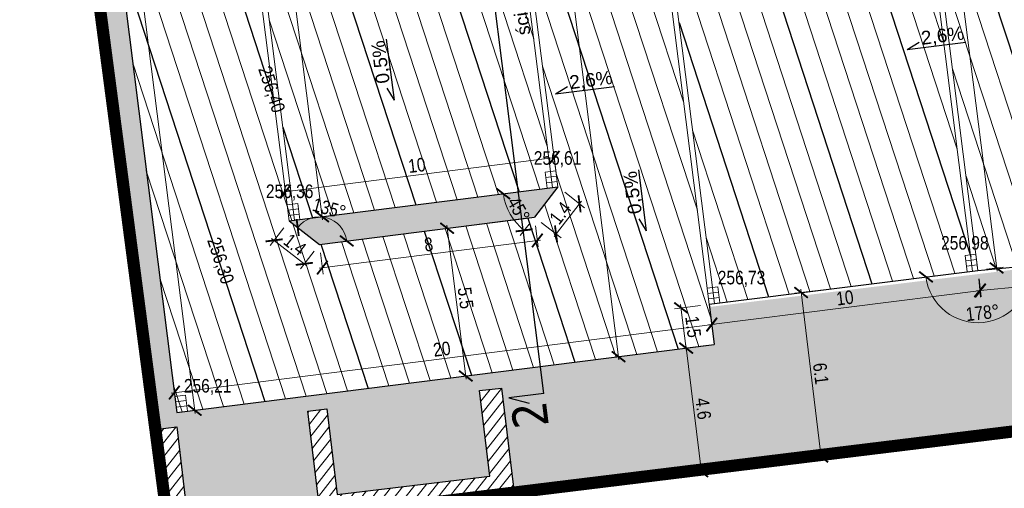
# Model space of a CAD drawing. Header units: metres. Extents: x 6555783 to 6555956, y 5574102 to 5574197.
# Tile 2 of 6: x 6555784 to 6555821, y 5574127 to 5574144. Entities that reach past the tile are written whole.
import ezdxf

# ---------------------------------------------------------------- set-up
doc = ezdxf.new("R2010")
doc.units = ezdxf.units.M
doc.header["$PDMODE"] = 35
doc.header["$PDSIZE"] = 0.5
doc.linetypes.add('HIDDEN', pattern=[9.525, 6.35, -3.175])
for name, color, linetype, lineweight in [('__krawężniki', 152, 'Continuous', 30), ('__MGB_mury oporowe', 7, 'Continuous', 30), ('__ogrodzenie', 7, 'FENCELINE1', 30), ('__przekroje', 140, 'Continuous', 30), ('__spadki', 7, 'Continuous', 30), ('__szraf zieleń', 3, 'Continuous', 20), ('__warstwice', 1, 'Continuous', 5), ('__warstwice opis', 7, 'Continuous', 5), ('__wpusty', 5, 'Continuous', 5), ('__wymiary', 7, 'Continuous', 5), ('__ściek', 5, 'Continuous', 5)]:
    doc.layers.add(name, color=color, linetype=linetype, lineweight=lineweight)
doc.layers.add('__zakres inw.', color=7, linetype='Continuous', lineweight=0, true_color=0xf62c8b)
doc.styles.add('arial narrow', font='ARIALN.TTF', dxfattribs={"height": 0.5})
doc.styles.add('maciek', font='tahoma.ttf', dxfattribs={"height": 1})
doc.styles.get("Standard").update_dxf_attribs({"font": 'arial.ttf'})
doc.linetypes.add('FENCELINE1', pattern='A,6.35,-2.54,[133,ltypeshp.shx,S=2.54,R=0,X=-2.54,Y=0],-2.54,25.4', length=36.83)
doc.dimstyles.new('maciek_AN', dxfattribs={"dimtxt": 0.7, "dimasz": 0.45, "dimexe": 0.24, "dimexo": 0.32, "dimgap": 0.1, "dimtad": 1, "dimrnd": 0.05, "dimdsep": 46, "dimtxsty": 'arial narrow', "dimblk": 'ARCHTICK', "dimcen": 0.2, "dimdle": 0.12, "dimclrd": 256, "dimclre": 256, "dimclrt": 256, "dimadec": 0, "dimazin": 2, "dimtfac": 1, "dimtofl": 0, "dimtmove": 0, "dimatfit": 3, "dimldrblk": 'ARCHTICK', "dimfxl": 1, "dimtolj": 1, "dimtzin": 0, "dimlwd": -1, "dimlwe": -1, "dimarcsym": 0})

# ---------------------------------------------------------------- blocks, each defined once
blk = doc.blocks.new('podpory')
at = {"layer": '__MGB_mury oporowe', "lineweight": 15, "transparency": 33554687}
h = blk.add_hatch(dxfattribs=at)
h.set_pattern_fill('ANSI31', color=256, scale=0.1, angle=6.9903)
h.set_pattern_definition([(51.99032, (6554396.65592, 5572798.52463), (-0.250160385, 0.195514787), [])])
h.paths.add_polyline_path([(6555789.791, 5574125.204), (6555789.304, 5574129.174), (6555790.118, 5574129.274), (6555790.505, 5574126.118), (6555795.349, 5574126.712), (6555794.962, 5574129.868), (6555795.656, 5574129.953), (6555796.043, 5574126.797), (6555801.681, 5574127.488), (6555801.294, 5574130.645), (6555802.108, 5574130.744), (6555802.595, 5574126.774)])
at = {"layer": '__MGB_mury oporowe'}
blk.add_lwpolyline([(6555789.791, 5574125.204), (6555789.304, 5574129.174), (6555790.118, 5574129.274), (6555790.505, 5574126.118), (6555795.349, 5574126.712), (6555794.962, 5574129.868), (6555795.656, 5574129.953), (6555796.043, 5574126.797), (6555801.681, 5574127.488), (6555801.294, 5574130.645), (6555802.108, 5574130.744), (6555802.595, 5574126.774), (6555789.791, 5574125.204)], dxfattribs=at)
blk = doc.blocks.new('wpust')
at = {"layer": '__wpusty'}
for p, q in [((6549616.479, 5571710.122), (6549616.116, 5571709.953)), ((6549616.564, 5571709.941), (6549616.201, 5571709.772))]:
    blk.add_line(p, q, dxfattribs=at)
blk.add_lwpolyline([(6549616.286, 5571709.59), (6549616.032, 5571710.134), (6549616.394, 5571710.303), (6549616.648, 5571709.76)], close=True, dxfattribs=at)
blk = doc.blocks.new('_ArchTick')
at = {"color": 0, "linetype": 'ByBlock', "const_width": 0.15}
blk.add_lwpolyline([(-0.5, -0.5), (0.5, 0.5)], dxfattribs=at)
blk = doc.blocks.new('*D637')
at = {"layer": '__wymiary'}
for p, q in [((6555803.147, 5574137.042), (6555800.003, 5574136.644)), ((6555800.227, 5574136.793), (6555800.946, 5574131.099)), ((6555803.836, 5574131.585), (6555800.693, 5574131.188))]:
    blk.add_line(p, q, dxfattribs=at)
at = {"layer": 'Defpoints', "color": 0}
for p in [(6555803.464, 5574137.082), (6555804.154, 5574131.625), (6555800.931, 5574131.218)]:
    blk.add_point(p, dxfattribs=at)
at = {"layer": '__wymiary', "linetype": 'ByBlock', "xscale": 0.45, "yscale": 0.45, "zscale": 0.45}
for p, rotation in [((6555800.242, 5574136.674), 97.2030811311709), ((6555800.931, 5574131.218), 277.2030811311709)]:
    blk.add_blockref('_ArchTick', p, dxfattribs=dict(at, rotation=rotation))
at = {"layer": '__wymiary', "insert": (6555800.924, 5574134.098), "char_height": 0.5, "attachment_point": 5, "rotation": 277.2031, "style": 'arial narrow'}
blk.add_mtext('\\A1;5.5', dxfattribs=at)
blk = doc.blocks.new('*D639')
at = {"layer": '__wymiary'}
for p, q in [((6555817.066, 5574162.609), (6555820.544, 5574135.088)), ((6555816.709, 5574162.443), (6555817.319, 5574162.52)), ((6555820.157, 5574135.16), (6555820.767, 5574135.237))]:
    blk.add_line(p, q, dxfattribs=at)
at = {"layer": 'Defpoints', "color": 0}
for p in [(6555816.391, 5574162.402), (6555819.839, 5574135.119), (6555820.529, 5574135.207)]:
    blk.add_point(p, dxfattribs=at)
at = {"layer": '__wymiary', "linetype": 'ByBlock', "xscale": 0.45, "yscale": 0.45, "zscale": 0.45}
for p, rotation in [((6555817.081, 5574162.49), 97.20308122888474), ((6555820.529, 5574135.207), 277.2030812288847)]:
    blk.add_blockref('_ArchTick', p, dxfattribs=dict(at, rotation=rotation))
at = {"layer": '__wymiary', "insert": (6555819.103, 5574149.323), "char_height": 0.5, "attachment_point": 5, "rotation": 277.2031, "style": 'arial narrow'}
blk.add_mtext('\\A1;27.5', dxfattribs=at)
blk = doc.blocks.new('*D640')
at = {"layer": '__wymiary'}
for p, q in [((6555791.906, 5574159.308), (6555793.047, 5574159.452)), ((6555792.794, 5574159.541), (6555795.645, 5574136.981)), ((6555794.727, 5574136.985), (6555795.868, 5574137.13))]:
    blk.add_line(p, q, dxfattribs=at)
at = {"layer": 'Defpoints', "color": 0}
for p in [(6555791.589, 5574159.268), (6555794.41, 5574136.945), (6555795.63, 5574137.1)]:
    blk.add_point(p, dxfattribs=at)
at = {"layer": '__wymiary', "linetype": 'ByBlock', "xscale": 0.45, "yscale": 0.45, "zscale": 0.45}
for p, rotation in [((6555792.809, 5574159.422), 97.20308099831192), ((6555795.63, 5574137.1), 277.2030809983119)]:
    blk.add_blockref('_ArchTick', p, dxfattribs=dict(at, rotation=rotation))
at = {"layer": '__wymiary', "insert": (6555794.55, 5574148.484), "char_height": 0.5, "attachment_point": 5, "rotation": 277.2031, "style": 'arial narrow'}
blk.add_mtext('\\A1;22.5', dxfattribs=at)
blk = doc.blocks.new('*D647')
at = {"layer": '__wymiary'}
for p, q in [((6555814.561, 5574134.454), (6555813.074, 5574134.272)), ((6555813.298, 5574134.42), (6555814.07, 5574128.11)), ((6555815.305, 5574128.382), (6555813.818, 5574128.2))]:
    blk.add_line(p, q, dxfattribs=at)
at = {"layer": 'Defpoints', "color": 0}
for p in [(6555814.879, 5574134.493), (6555815.622, 5574128.421), (6555814.056, 5574128.229)]:
    blk.add_point(p, dxfattribs=at)
at = {"layer": '__wymiary', "linetype": 'ByBlock', "xscale": 0.45, "yscale": 0.45, "zscale": 0.45}
for p, rotation in [((6555813.312, 5574134.301), 96.98105740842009), ((6555814.056, 5574128.229), 276.9810574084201)]:
    blk.add_blockref('_ArchTick', p, dxfattribs=dict(at, rotation=rotation))
at = {"layer": '__wymiary', "insert": (6555814.037, 5574131.308), "char_height": 0.5, "attachment_point": 5, "rotation": 276.9811, "style": 'arial narrow'}
blk.add_mtext('\\A1;6.1', dxfattribs=at)
blk = doc.blocks.new('*D693')
at = {"layer": '__wymiary'}
for p, q in [((6555799.616, 5574166.33), (6555802.421, 5574166.684)), ((6555802.167, 5574166.773), (6555806.586, 5574131.812)), ((6555804.004, 5574131.606), (6555806.809, 5574131.961))]:
    blk.add_line(p, q, dxfattribs=at)
at = {"layer": 'Defpoints', "color": 0}
for p in [(6555799.298, 5574166.29), (6555806.571, 5574131.931), (6555803.687, 5574131.566)]:
    blk.add_point(p, dxfattribs=at)
at = {"layer": '__wymiary', "linetype": 'ByBlock', "xscale": 0.45, "yscale": 0.45, "zscale": 0.45}
for p, rotation in [((6555802.182, 5574166.654), 97.20308114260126), ((6555806.571, 5574131.931), 277.2030811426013)]:
    blk.add_blockref('_ArchTick', p, dxfattribs=dict(at, rotation=rotation))
at = {"layer": '__wymiary', "insert": (6555804.676, 5574149.761), "char_height": 0.5, "attachment_point": 5, "rotation": 277.2031, "style": 'arial narrow'}
blk.add_mtext('\\A1;35', dxfattribs=at)
blk = doc.blocks.new('*D1016')
at = {"layer": '__wymiary'}
for p, q in [((6555786.52, 5574164.796), (6555790.938, 5574129.834)), ((6555786.193, 5574164.634), (6555786.773, 5574164.707)), ((6555790.582, 5574129.91), (6555791.162, 5574129.983))]:
    blk.add_line(p, q, dxfattribs=at)
at = {"layer": 'Defpoints', "color": 0}
for p in [(6555785.876, 5574164.593), (6555790.264, 5574129.87), (6555790.923, 5574129.953)]:
    blk.add_point(p, dxfattribs=at)
at = {"layer": '__wymiary', "linetype": 'ByBlock', "xscale": 0.45, "yscale": 0.45, "zscale": 0.45}
for p, rotation in [((6555786.535, 5574164.677), 97.20308122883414), ((6555790.923, 5574129.953), 277.2030812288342)]:
    blk.add_blockref('_ArchTick', p, dxfattribs=dict(at, rotation=rotation))
at = {"layer": '__wymiary', "insert": (6555789.082, 5574147.359), "char_height": 0.5, "attachment_point": 5, "rotation": 277.2031, "style": 'arial narrow'}
blk.add_mtext('\\A1;35', dxfattribs=at)
blk = doc.blocks.new('*D1017')
at = {"layer": '__wymiary'}
for p, q in [((6555810.066, 5574132.695), (6555809.983, 5574133.351)), ((6555790.052, 5574130.59), (6555810.133, 5574133.128)), ((6555790.224, 5574130.187), (6555790.141, 5574130.843))]:
    blk.add_line(p, q, dxfattribs=at)
at = {"layer": 'Defpoints', "color": 0}
for p in [(6555810.014, 5574133.113), (6555810.106, 5574132.377), (6555790.264, 5574129.87)]:
    blk.add_point(p, dxfattribs=at)
at = {"layer": '__wymiary', "linetype": 'ByBlock', "xscale": 0.45, "yscale": 0.45, "zscale": 0.45}
for p, rotation in [((6555810.014, 5574133.113), 7.203080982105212), ((6555790.171, 5574130.605), 187.2030809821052)]:
    blk.add_blockref('_ArchTick', p, dxfattribs=dict(at, rotation=rotation))
at = {"layer": '__wymiary', "insert": (6555800.048, 5574132.211), "char_height": 0.5, "attachment_point": 5, "rotation": 7.2031, "style": 'arial narrow'}
blk.add_mtext('\\A1;20', dxfattribs=at)
blk = doc.blocks.new('*D1018')
at = {"layer": '__wymiary'}
for p, q in [((6555809.601, 5574133.825), (6555808.641, 5574133.704)), ((6555808.864, 5574133.853), (6555809.082, 5574132.127)), ((6555809.789, 5574132.337), (6555808.829, 5574132.216))]:
    blk.add_line(p, q, dxfattribs=at)
at = {"layer": 'Defpoints', "color": 0}
for p in [(6555809.918, 5574133.866), (6555809.067, 5574132.246), (6555810.106, 5574132.377)]:
    blk.add_point(p, dxfattribs=at)
at = {"layer": '__wymiary', "linetype": 'ByBlock', "xscale": 0.45, "yscale": 0.45, "zscale": 0.45}
for p, rotation in [((6555808.879, 5574133.734), 97.20308098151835), ((6555809.067, 5574132.246), 277.2030809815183)]:
    blk.add_blockref('_ArchTick', p, dxfattribs=dict(at, rotation=rotation))
at = {"layer": '__wymiary', "insert": (6555809.326, 5574133.035), "char_height": 0.5, "attachment_point": 5, "rotation": 277.2031, "style": 'arial narrow'}
blk.add_mtext('\\A1;1.5', dxfattribs=at)
blk = doc.blocks.new('*D1019')
at = {"layer": '__wymiary'}
for p, q in [((6555819.88, 5574134.802), (6555819.964, 5574134.137)), ((6555809.893, 5574133.106), (6555820.053, 5574134.39)), ((6555809.959, 5574133.548), (6555810.043, 5574132.883))]:
    blk.add_line(p, q, dxfattribs=at)
at = {"layer": 'Defpoints', "color": 0}
for p in [(6555819.839, 5574135.119), (6555819.934, 5574134.375), (6555809.918, 5574133.866)]:
    blk.add_point(p, dxfattribs=at)
at = {"layer": '__wymiary', "linetype": 'ByBlock', "xscale": 0.45, "yscale": 0.45, "zscale": 0.45}
for p, rotation in [((6555819.934, 5574134.375), 7.203081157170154), ((6555810.012, 5574133.122), 187.2030811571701)]:
    blk.add_blockref('_ArchTick', p, dxfattribs=dict(at, rotation=rotation))
at = {"layer": '__wymiary', "insert": (6555814.928, 5574134.101), "char_height": 0.5, "attachment_point": 5, "rotation": 7.2031, "style": 'arial narrow'}
blk.add_mtext('\\A1;10', dxfattribs=at)
blk = doc.blocks.new('*D1020')
at = {"layer": '__wymiary'}
blk.add_arc((6555819.839, 5574135.119), 1.933, 187.2031, 5.2728, dxfattribs=at)
at = {"layer": 'Defpoints', "color": 0}
for p in [(6555828.454, 5574135.914), (6555819.839, 5574135.119), (6555819.839, 5574135.119), (6555809.918, 5574133.866), (6555820.973, 5574133.554)]:
    blk.add_point(p, dxfattribs=at)
at = {"layer": '__wymiary', "linetype": 'ByBlock', "xscale": 0.45, "yscale": 0.45, "zscale": 0.45}
for p, rotation in [((6555821.764, 5574135.297), 95.27282046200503), ((6555817.922, 5574134.877), 97.20308113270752)]:
    blk.add_blockref('_ArchTick', p, dxfattribs=dict(at, rotation=rotation))
at = {"layer": '__wymiary', "insert": (6555820.011, 5574133.554), "char_height": 0.5, "attachment_point": 5, "rotation": 6.238, "style": 'arial narrow'}
blk.add_mtext('\\A1;178%%d', dxfattribs=at)
blk = doc.blocks.new('*D1021')
at = {"layer": '__wymiary'}
for p, q in [((6555824.851, 5574135.261), (6555824.912, 5574134.594)), ((6555819.789, 5574134.362), (6555825.01, 5574134.844)), ((6555819.869, 5574134.801), (6555819.93, 5574134.134))]:
    blk.add_line(p, q, dxfattribs=at)
at = {"layer": 'Defpoints', "color": 0}
for p in [(6555824.821, 5574135.579), (6555819.839, 5574135.119), (6555824.89, 5574134.833)]:
    blk.add_point(p, dxfattribs=at)
at = {"layer": '__wymiary', "linetype": 'ByBlock', "xscale": 0.45, "yscale": 0.45, "zscale": 0.45}
for p, rotation in [((6555824.89, 5574134.833), 5.272820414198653), ((6555819.908, 5574134.373), 185.2728204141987)]:
    blk.add_blockref('_ArchTick', p, dxfattribs=dict(at, rotation=rotation))
at = {"layer": '__wymiary', "insert": (6555822.367, 5574134.956), "char_height": 0.5, "attachment_point": 5, "rotation": 5.2728, "style": 'arial narrow'}
blk.add_mtext('\\A1;5', dxfattribs=at)
blk = doc.blocks.new('*D1024')
at = {"layer": '__wymiary'}
for p, q in [((6555820.282, 5574168.942), (6555819.315, 5574168.82)), ((6555822.678, 5574144.128), (6555819.538, 5574168.969)), ((6555823.391, 5574144.339), (6555822.425, 5574144.217))]:
    blk.add_line(p, q, dxfattribs=at)
at = {"layer": 'Defpoints', "color": 0}
for p in [(6555819.553, 5574168.85), (6555820.6, 5574168.982), (6555823.709, 5574144.379)]:
    blk.add_point(p, dxfattribs=at)
at = {"layer": '__wymiary', "linetype": 'ByBlock', "xscale": 0.45, "yscale": 0.45, "zscale": 0.45}
for p, rotation in [((6555819.553, 5574168.85), 97.20308113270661), ((6555822.663, 5574144.247), 277.2030811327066)]:
    blk.add_blockref('_ArchTick', p, dxfattribs=dict(at, rotation=rotation))
at = {"layer": '__wymiary', "insert": (6555821.461, 5574156.593), "char_height": 0.5, "attachment_point": 5, "rotation": 277.2031, "style": 'arial narrow'}
blk.add_mtext('\\A1;24.8', dxfattribs=at)
blk = doc.blocks.new('*D1028')
at = {"layer": '__wymiary'}
for p, q in [((6555809.789, 5574132.339), (6555808.829, 5574132.221)), ((6555809.052, 5574132.369), (6555809.64, 5574127.567)), ((6555810.348, 5574127.775), (6555809.388, 5574127.657))]:
    blk.add_line(p, q, dxfattribs=at)
at = {"layer": 'Defpoints', "color": 0}
for p in [(6555810.106, 5574132.377), (6555809.626, 5574127.686), (6555810.665, 5574127.814)]:
    blk.add_point(p, dxfattribs=at)
at = {"layer": '__wymiary', "linetype": 'ByBlock', "xscale": 0.45, "yscale": 0.45, "zscale": 0.45}
for p, rotation in [((6555809.067, 5574132.25), 96.98105740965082), ((6555809.626, 5574127.686), 276.9810574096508)]:
    blk.add_blockref('_ArchTick', p, dxfattribs=dict(at, rotation=rotation))
at = {"layer": '__wymiary', "insert": (6555809.699, 5574130.011), "char_height": 0.5, "attachment_point": 5, "rotation": 276.9811, "style": 'arial narrow'}
blk.add_mtext('\\A1;4.6', dxfattribs=at)
blk = doc.blocks.new('*D1029')
at = {"layer": '__wymiary'}
for p, q in [((6555804.291, 5574138.517), (6555804.164, 5574139.516)), ((6555794.154, 5574138.009), (6555804.314, 5574139.293)), ((6555794.37, 5574137.263), (6555794.243, 5574138.263))]:
    blk.add_line(p, q, dxfattribs=at)
at = {"layer": 'Defpoints', "color": 0}
for p in [(6555804.195, 5574139.278), (6555804.331, 5574138.199), (6555794.41, 5574136.945)]:
    blk.add_point(p, dxfattribs=at)
at = {"layer": '__wymiary', "linetype": 'ByBlock', "xscale": 0.45, "yscale": 0.45, "zscale": 0.45}
for p, rotation in [((6555804.195, 5574139.278), 7.203081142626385), ((6555794.273, 5574138.024), 187.2030811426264)]:
    blk.add_blockref('_ArchTick', p, dxfattribs=dict(at, rotation=rotation))
at = {"layer": '__wymiary', "insert": (6555799.125, 5574138.996), "char_height": 0.5, "attachment_point": 5, "rotation": 7.2031, "style": 'arial narrow'}
blk.add_mtext('\\A1;10', dxfattribs=at)
blk = doc.blocks.new('*D1030')
at = {"layer": '__wymiary'}
for p, q in [((6555803.504, 5574136.764), (6555803.603, 5574135.986)), ((6555795.517, 5574135.206), (6555803.692, 5574136.239)), ((6555795.567, 5574135.761), (6555795.666, 5574134.983))]:
    blk.add_line(p, q, dxfattribs=at)
at = {"layer": 'Defpoints', "color": 0}
for p in [(6555803.464, 5574137.082), (6555795.527, 5574136.079), (6555803.573, 5574136.224)]:
    blk.add_point(p, dxfattribs=at)
at = {"layer": '__wymiary', "linetype": 'ByBlock', "xscale": 0.45, "yscale": 0.45, "zscale": 0.45}
for p, rotation in [((6555803.573, 5574136.224), 7.203081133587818), ((6555795.636, 5574135.221), 187.2030811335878)]:
    blk.add_blockref('_ArchTick', p, dxfattribs=dict(at, rotation=rotation))
at = {"layer": '__wymiary', "insert": (6555799.56, 5574136.075), "char_height": 0.5, "attachment_point": 5, "rotation": 7.2031, "style": 'arial narrow'}
blk.add_mtext('\\A1;8', dxfattribs=at)
blk = doc.blocks.new('*D1031')
at = {"layer": '__wymiary'}
for p, q in [((6555794.214, 5574136.692), (6555793.706, 5574136.037)), ((6555793.758, 5574136.3), (6555795.065, 5574135.287)), ((6555795.331, 5574135.826), (6555794.823, 5574135.171))]:
    blk.add_line(p, q, dxfattribs=at)
at = {"layer": 'Defpoints', "color": 0}
for p in [(6555794.41, 5574136.945), (6555795.527, 5574136.079), (6555794.97, 5574135.36)]:
    blk.add_point(p, dxfattribs=at)
at = {"layer": '__wymiary', "linetype": 'ByBlock', "xscale": 0.45, "yscale": 0.45, "zscale": 0.45}
for p, rotation in [((6555793.853, 5574136.227), 142.2030810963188), ((6555794.97, 5574135.36), 322.2030810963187)]:
    blk.add_blockref('_ArchTick', p, dxfattribs=dict(at, rotation=rotation))
at = {"layer": '__wymiary', "insert": (6555794.627, 5574136.071), "char_height": 0.5, "attachment_point": 5, "rotation": 322.2031, "style": 'arial narrow'}
blk.add_mtext('\\A1;1.4', dxfattribs=at)
blk = doc.blocks.new('*D1032')
at = {"layer": '__wymiary'}
for p, q in [((6555804.584, 5574138.003), (6555805.32, 5574137.432)), ((6555804.19, 5574136.367), (6555805.204, 5574137.674)), ((6555803.717, 5574136.886), (6555804.453, 5574136.314))]:
    blk.add_line(p, q, dxfattribs=at)
at = {"layer": 'Defpoints', "color": 0}
for p in [(6555804.331, 5574138.199), (6555805.131, 5574137.579), (6555803.464, 5574137.082)]:
    blk.add_point(p, dxfattribs=at)
at = {"layer": '__wymiary', "linetype": 'ByBlock', "xscale": 0.45, "yscale": 0.45, "zscale": 0.45}
for p, rotation in [((6555805.131, 5574137.579), 52.20308096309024), ((6555804.264, 5574136.461), 232.2030809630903)]:
    blk.add_blockref('_ArchTick', p, dxfattribs=dict(at, rotation=rotation))
at = {"layer": '__wymiary', "insert": (6555804.42, 5574137.235), "char_height": 0.5, "attachment_point": 5, "rotation": 52.2031, "style": 'arial narrow'}
blk.add_mtext('\\A1;1.4', dxfattribs=at)
blk = doc.blocks.new('*D1033')
at = {"layer": '__wymiary'}
blk.add_line((6555803.268, 5574136.829), (6555802.941, 5574136.407), dxfattribs=at)
blk.add_arc((6555804.331, 5574138.199), 2.028, 187.2031, 232.2031, dxfattribs=at)
at = {"layer": 'Defpoints', "color": 0}
for p in [(6555804.331, 5574138.199), (6555804.331, 5574138.199), (6555802.453, 5574137.433), (6555794.41, 5574136.945), (6555803.464, 5574137.082)]:
    blk.add_point(p, dxfattribs=at)
at = {"layer": '__wymiary', "linetype": 'ByBlock', "xscale": 0.45, "yscale": 0.45, "zscale": 0.45}
for p, rotation in [((6555802.319, 5574137.945), 97.20308113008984), ((6555803.088, 5574136.597), 322.2030809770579)]:
    blk.add_blockref('_ArchTick', p, dxfattribs=dict(at, rotation=rotation))
at = {"layer": '__wymiary', "insert": (6555802.881, 5574137.372), "char_height": 0.5, "attachment_point": 5, "rotation": 299.7031, "style": 'arial narrow'}
blk.add_mtext('\\A1;45%%d', dxfattribs=at)
blk = doc.blocks.new('*D1035')
at = {"layer": '__wymiary'}
blk.add_arc((6555795.527, 5574136.079), 1.016, 7.2031, 142.2031, dxfattribs=at)
at = {"layer": 'Defpoints', "color": 0}
for p in [(6555794.41, 5574136.945), (6555795.4, 5574137.086), (6555803.464, 5574137.082), (6555795.527, 5574136.079), (6555795.527, 5574136.079)]:
    blk.add_point(p, dxfattribs=at)
at = {"layer": '__wymiary', "linetype": 'ByBlock', "xscale": 0.45, "yscale": 0.45, "zscale": 0.45}
for p, rotation in [((6555794.725, 5574136.701), 232.2030810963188), ((6555796.535, 5574136.206), 277.2030811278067)]:
    blk.add_blockref('_ArchTick', p, dxfattribs=dict(at, rotation=rotation))
at = {"layer": '__wymiary', "insert": (6555795.89, 5574137.404), "char_height": 0.5, "attachment_point": 5, "rotation": 344.7031, "style": 'arial narrow'}
blk.add_mtext('\\A1;135%%d', dxfattribs=at)

msp = doc.modelspace()

# ---------------------------------------------------------------- hatches: boundary and pattern name
at = {"layer": '__szraf zieleń'}
h = msp.add_hatch(dxfattribs=at)
h.set_pattern_fill('DOTS', color=256, scale=0.1, angle=5)
h.paths.add_polyline_path([(6555802.724, 5574126.84), (6555809.82, 5574127.71), (6555829.1, 5574130.07), (6555828.454, 5574135.914), (6555822.478, 5574135.363), (6555822.485, 5574135.305), (6555809.931, 5574133.768), (6555810.106, 5574132.377), (6555790.264, 5574129.87), (6555785.876, 5574164.593), (6555820.6, 5574168.982), (6555823.709, 5574144.379, 0.39413), (6555827.904, 5574140.887), (6555825.46, 5574162.99), (6555822.42, 5574162.86), (6555821.66, 5574169.62), (6555784.63, 5574164.94), (6555787.18, 5574145.14), (6555787.34, 5574145.17), (6555789.92, 5574125.27), (6555789.444, 5574129.242), (6555790.259, 5574129.339), (6555790.637, 5574126.182), (6555795.482, 5574126.762), (6555795.104, 5574129.919), (6555795.799, 5574130.003), (6555796.177, 5574126.845), (6555801.817, 5574127.52), (6555801.439, 5574130.678), (6555802.253, 5574130.775)])
h = msp.add_hatch(dxfattribs=at)
h.set_pattern_fill('DOTS', color=256, scale=0.1, angle=5)
h.paths.add_polyline_path([(6555794.41, 5574136.945), (6555795.527, 5574136.079), (6555803.464, 5574137.082), (6555804.331, 5574138.199), (6555799.37, 5574137.572), (6555794.41, 5574136.945)])
h.paths.add_polyline_path([(6555796.549, 5574159.895), (6555801.51, 5574160.522), (6555800.392, 5574161.388), (6555792.455, 5574160.385), (6555791.589, 5574159.268)])
h.paths.add_polyline_path([(6555811.431, 5574161.775), (6555816.391, 5574162.402), (6555815.274, 5574163.269), (6555807.337, 5574162.266), (6555806.47, 5574161.149)])

# ---------------------------------------------------------------- linework, layer by layer
at = {"layer": '__krawężniki'}
for p, q in [((6555785.876, 5574164.593), (6555790.264, 5574129.87)), ((6555794.41, 5574136.945), (6555804.331, 5574138.199)), ((6555804.331, 5574138.199), (6555803.464, 5574137.082)), ((6555794.41, 5574136.945), (6555795.527, 5574136.079)), ((6555795.527, 5574136.079), (6555803.464, 5574137.082)), ((6555819.839, 5574135.119), (6555828.454, 5574135.914)), ((6555809.918, 5574133.866), (6555819.839, 5574135.119)), ((6555809.918, 5574133.866), (6555810.106, 5574132.377)), ((6555790.264, 5574129.87), (6555810.106, 5574132.377))]:
    msp.add_line(p, q, dxfattribs=at)
at = {"layer": '__ogrodzenie', "ltscale": 0.07}
msp.add_line((6555789.444, 5574129.242), (6555787.34, 5574145.17), dxfattribs=at)
at = {"layer": '__przekroje'}
for p, q in [((6555803.812, 5574130.574), (6555799.11, 5574167.778)), ((6555803.812, 5574130.574), (6555802.522, 5574130.411)), ((6555802.522, 5574130.411), (6555803.271, 5574130.209))]:
    msp.add_line(p, q, dxfattribs=at)
at = {"layer": '__spadki'}
for p, q in [((6555817.226, 5574143.275), (6555817.673, 5574143.54)), ((6555804.244, 5574141.638), (6555804.691, 5574141.903)), ((6555798.294, 5574141.399), (6555798.029, 5574141.845)), ((6555807.599, 5574136.577), (6555807.334, 5574137.023))]:
    msp.add_line(p, q, dxfattribs=at)
for points in [[(6555798.294, 5574141.399), (6555798.009, 5574143.655)], [(6555817.226, 5574143.275), (6555819.399, 5574143.55)], [(6555804.244, 5574141.638), (6555806.417, 5574141.913)], [(6555807.599, 5574136.577), (6555807.314, 5574138.832)]]:
    msp.add_lwpolyline(points, dxfattribs=at)
at = {"layer": '__warstwice'}
for p, q in [((6555799.994, 5574166.378), (6555809.48, 5574137.338)), ((6555800.757, 5574166.474), (6555808.978, 5574141.306)), ((6555786.127, 5574162.609), (6555794.505, 5574136.957)), ((6555812.576, 5574161.92), (6555818.57, 5574143.567)), ((6555809.523, 5574161.534), (6555818.218, 5574134.914)), ((6555810.286, 5574161.631), (6555818.981, 5574135.011)), ((6555811.812, 5574161.824), (6555819.072, 5574139.599)), ((6555807.997, 5574161.341), (6555816.691, 5574134.722)), ((6555808.76, 5574161.438), (6555817.455, 5574134.818)), ((6555798.076, 5574160.088), (6555803.438, 5574143.67)), ((6555806.799, 5574160.142), (6555815.165, 5574134.529)), ((6555795.023, 5574159.702), (6555802.137, 5574137.922)), ((6555796.549, 5574159.895), (6555803.663, 5574138.115)), ((6555797.312, 5574159.991), (6555803.939, 5574139.702)), ((6555792.733, 5574159.412), (6555799.847, 5574137.633)), ((6555793.497, 5574159.509), (6555800.611, 5574137.729)), ((6555794.26, 5574159.605), (6555801.374, 5574137.825)), ((6555786.628, 5574158.641), (6555795.797, 5574130.569)), ((6555801.761, 5574158.537), (6555809.981, 5574133.37)), ((6555792.168, 5574156.277), (6555798.321, 5574137.44)), ((6555807.301, 5574156.173), (6555814.402, 5574134.432)), ((6555787.13, 5574154.672), (6555795.034, 5574130.473)), ((6555802.262, 5574154.569), (6555809.534, 5574132.305)), ((6555792.67, 5574152.308), (6555797.558, 5574137.343)), ((6555807.802, 5574152.205), (6555813.639, 5574134.336)), ((6555787.631, 5574150.704), (6555794.271, 5574130.376)), ((6555817.896, 5574150.497), (6555822.829, 5574135.395)), ((6555793.171, 5574148.34), (6555796.795, 5574137.247)), ((6555808.304, 5574148.237), (6555812.876, 5574134.239)), ((6555803.265, 5574146.632), (6555808.008, 5574132.112)), ((6555818.398, 5574146.529), (6555822.057, 5574135.324)), ((6555793.673, 5574144.372), (6555796.032, 5574137.15)), ((6555788.634, 5574142.767), (6555792.745, 5574130.183)), ((6555803.767, 5574142.664), (6555807.245, 5574132.016)), ((6555818.899, 5574142.56), (6555821.286, 5574135.253)), ((6555809.307, 5574140.3), (6555811.349, 5574134.046)), ((6555789.136, 5574138.799), (6555791.981, 5574130.087)), ((6555804.268, 5574138.695), (6555806.481, 5574131.919)), ((6555819.401, 5574138.592), (6555820.514, 5574135.182)), ((6555803.842, 5574137.568), (6555805.718, 5574131.823)), ((6555794.543, 5574136.842), (6555796.56, 5574130.665)), ((6555801.69, 5574136.857), (6555803.429, 5574131.533)), ((6555802.453, 5574136.954), (6555804.192, 5574131.63)), ((6555798.637, 5574136.472), (6555800.376, 5574131.148)), ((6555800.164, 5574136.665), (6555801.903, 5574131.341)), ((6555800.927, 5574136.761), (6555802.666, 5574131.437)), ((6555796.348, 5574136.182), (6555798.087, 5574130.858)), ((6555797.111, 5574136.279), (6555798.85, 5574130.955)), ((6555797.874, 5574136.375), (6555799.613, 5574131.051)), ((6555809.808, 5574136.331), (6555810.586, 5574133.95)), ((6555789.637, 5574134.83), (6555791.218, 5574129.99)), ((6555790.139, 5574130.862), (6555790.455, 5574129.894))]:
    msp.add_line(p, q, dxfattribs=at)
at = {"layer": '__warstwice', "lineweight": 30}
for p, q in [((6555786.257, 5574164.642), (6555793.846, 5574141.41)), ((6555811.049, 5574161.727), (6555819.573, 5574135.63)), ((6555807.233, 5574161.245), (6555815.928, 5574134.625)), ((6555795.786, 5574159.798), (6555802.9, 5574138.018)), ((6555791.97, 5574159.316), (6555799.084, 5574137.536)), ((6555817.394, 5574154.466), (6555823.6, 5574135.467)), ((6555802.764, 5574150.601), (6555808.771, 5574132.209)), ((6555788.133, 5574146.736), (6555793.508, 5574130.28)), ((6555808.805, 5574144.268), (6555812.112, 5574134.143)), ((6555794.174, 5574140.403), (6555795.268, 5574137.054)), ((6555803.216, 5574137.05), (6555804.955, 5574131.726)), ((6555799.4, 5574136.568), (6555801.139, 5574131.244)), ((6555795.585, 5574136.086), (6555797.324, 5574130.762))]:
    msp.add_line(p, q, dxfattribs=at)
at = {"layer": '__zakres inw.', "linetype": 'HIDDEN', "ltscale": 0.3}
msp.add_lwpolyline([(6555821.66, 5574169.62, 0.3, 0.3, 0), (6555822.42, 5574162.86, 0.3, 0.3, 0), (6555825.47, 5574162.99, 0.3, 0.3, 0), (6555829.1, 5574130.07, 0.3, 0.3, 0), (6555789.92, 5574125.27, 0.3, 0.3, 0), (6555787.295, 5574145.21, 0.3, 0.3, 0), (6555784.63, 5574164.94, 0.3, 0.3, 0), (6555821.66, 5574169.62, 0.3, 0.3, 0)], format="xyseb", dxfattribs=at)
at = {"layer": '__zakres inw.', "color": 30, "linetype": 'HIDDEN', "ltscale": 0.3}
msp.add_lwpolyline([(6555825.336, 5574162.835, 0.3, 0.3, 0), (6555828.935, 5574130.201, 0.3, 0.3, 0), (6555790.049, 5574125.437, 0.3, 0.3, 0), (6555787.444, 5574145.23, 0.3, 0.3, 0), (6555784.799, 5574164.81, 0.3, 0.3, 0), (6555821.528, 5574169.452, 0.3, 0.3, 0)], format="xyseb", dxfattribs=at)
at = {"layer": '__ściek'}
for p, q in [((6555816.193, 5574162.377), (6555819.641, 5574135.094)), ((6555816.391, 5574162.402), (6555819.839, 5574135.119)), ((6555809.918, 5574133.866), (6555806.47, 5574161.149)), ((6555810.117, 5574133.891), (6555806.669, 5574161.174)), ((6555801.311, 5574160.497), (6555804.133, 5574138.174)), ((6555801.51, 5574160.522), (6555804.331, 5574138.199)), ((6555794.41, 5574136.945), (6555791.589, 5574159.268)), ((6555794.608, 5574136.97), (6555791.787, 5574159.293))]:
    msp.add_line(p, q, dxfattribs=at)

# ---------------------------------------------------------------- block references
at = {"layer": '__MGB_mury oporowe', "rotation": 359.8381198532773}
msp.add_blockref('podpory', (-15722.491, 18544.634), dxfattribs=at)
at = {"layer": '__wpusty', "rotation": 162.1495184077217}
for p in [(14498038.812, 8869943.931), (14498029.288, 8869942.727), (14498054.321, 8869940.851), (14498044.797, 8869939.647), (14498025.143, 8869935.652)]:
    msp.add_blockref('wpust', p, dxfattribs=at)

# ---------------------------------------------------------------- texts
at = {"layer": '__przekroje', "insert": (6555802.712, 5574129.214), "char_height": 1.3, "width": 1.01003, "attachment_point": 1, "rotation": 97.2031, "style": 'maciek'}
msp.add_mtext('2', dxfattribs=at)
at = {"layer": '__spadki', "char_height": 0.5, "attachment_point": 1}
for s, insert, width, rotation in [('ściek -2cm', (6555802.822, 5574143.772), 3.54531, 97.2031), ('2,6%', (6555817.712, 5574143.942), 1.00955, 7.2031), ('0,5%', (6555797.629, 5574141.988), 1.59209, 97.2031), ('2,6%', (6555804.73, 5574142.305), 1.00955, 7.2031), ('0,5%', (6555806.935, 5574137.166), 1.59209, 97.2031)]:
    msp.add_mtext(s, dxfattribs=dict(at, insert=insert, width=width, rotation=rotation))
at = {"layer": '__warstwice opis', "char_height": 0.5, "width": 2.80327, "attachment_point": 1, "rotation": 288.0886, "style": 'arial narrow'}
for s, insert in [('256,40', (6555793.737, 5574142.714)), ('256,30', (6555791.853, 5574136.391))]:
    msp.add_mtext(s, dxfattribs=dict(at, insert=insert))
at = {"layer": '__wpusty', "char_height": 0.5, "width": 2.80327, "attachment_point": 1, "style": 'arial narrow'}
for s, insert in [('256,61', (6555803.443, 5574139.519)), ('256,36', (6555793.552, 5574138.289)), ('256,98', (6555818.48, 5574136.384)), ('256,73', (6555810.236, 5574135.102)), ('256,21', (6555790.524, 5574131.107))]:
    msp.add_mtext(s, dxfattribs=dict(at, insert=insert))

# ---------------------------------------------------------------- dimensions: what is measured, and where the dimension line sits
at = {"layer": '__wymiary'}
for p1, p2, distance, picture, middle in [((6555823.709, 5574144.379), (6555820.6, 5574168.982), 1.054, '*D1024', (6555821.461, 5574156.593)), ((6555785.876, 5574164.593), (6555790.264, 5574129.87), 0.664, '*D1016', (6555789.082, 5574147.359)), ((6555803.464, 5574137.082), (6555804.331, 5574138.199), -1.012, '*D1032', (6555804.42, 5574137.235)), ((6555794.41, 5574136.945), (6555795.527, 5574136.079), -0.909, '*D1031', (6555794.627, 5574136.071)), ((6555795.527, 5574136.079), (6555803.464, 5574137.082), -0.865, '*D1030', (6555799.56, 5574136.075)), ((6555819.839, 5574135.119), (6555824.821, 5574135.579), -0.75, '*D1021', (6555822.367, 5574134.956)), ((6555809.918, 5574133.866), (6555819.839, 5574135.119), -0.75, '*D1019', (6555814.928, 5574134.101)), ((6555814.879, 5574134.493), (6555815.622, 5574128.421), -1.578, '*D647', (6555814.037, 5574131.308)), ((6555809.918, 5574133.866), (6555810.106, 5574132.377), -1.047, '*D1018', (6555809.326, 5574133.035)), ((6555790.264, 5574129.87), (6555810.106, 5574132.377), 0.741, '*D1017', (6555800.048, 5574132.211)), ((6555810.106, 5574132.377), (6555810.665, 5574127.814), -1.047, '*D1028', (6555809.699, 5574130.011))]:
    dim = msp.add_aligned_dim(p1=p1, p2=p2, distance=distance, dimstyle='maciek_AN', dxfattribs=at)
    dim.commit()
    dim.dimension.update_dxf_attribs({"geometry": picture, "text_midpoint": middle})
for base, p1, p2, angle, picture, middle in [((6555806.571, 5574131.931), (6555799.298, 5574166.29), (6555803.687, 5574131.566), 277.2031, '*D693', (6555804.323, 5574149.717)), ((6555820.529, 5574135.207), (6555816.391, 5574162.402), (6555819.839, 5574135.119), 277.2031, '*D639', (6555818.75, 5574149.278)), ((6555795.63, 5574137.1), (6555791.589, 5574159.268), (6555794.41, 5574136.945), 277.2031, '*D640', (6555794.197, 5574148.44)), ((6555804.195, 5574139.278), (6555794.41, 5574136.945), (6555804.331, 5574138.199), 7.2031, '*D1029', (6555799.169, 5574138.643)), ((6555800.931, 5574131.218), (6555803.464, 5574137.082), (6555804.154, 5574131.625), 277.2031, '*D637', (6555800.573, 5574134.054))]:
    dim = msp.add_linear_dim(base=base, p1=p1, p2=p2, angle=angle, dimstyle='maciek_AN', dxfattribs=at)
    dim.commit()
    dim.dimension.update_dxf_attribs({"geometry": picture, "text_midpoint": middle, "dimtype": 161})
for base, line1, line2, picture, middle in [((6555802.453, 5574137.433), ((6555794.41, 5574136.945), (6555804.331, 5574138.199)), ((6555804.331, 5574138.199), (6555803.464, 5574137.082)), '*D1033', (6555802.881, 5574137.372)), ((6555795.4, 5574137.086), ((6555795.527, 5574136.079), (6555803.464, 5574137.082)), ((6555794.41, 5574136.945), (6555795.527, 5574136.079)), '*D1035', (6555795.89, 5574137.404)), ((6555820.973, 5574133.554), ((6555809.918, 5574133.866), (6555819.839, 5574135.119)), ((6555819.839, 5574135.119), (6555828.454, 5574135.914)), '*D1020', (6555820.011, 5574133.554))]:
    dim = msp.add_angular_dim_2l(base=base, line1=line1, line2=line2, dimstyle='maciek_AN', dxfattribs=at)
    dim.commit()
    dim.dimension.update_dxf_attribs({"geometry": picture, "text_midpoint": middle})

doc.saveas('drawing.dxf')
